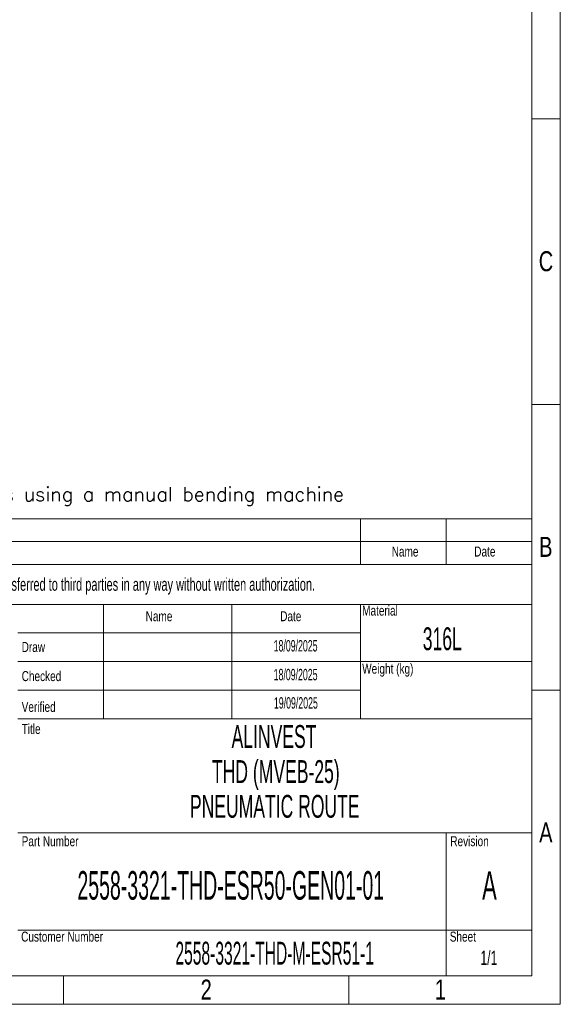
# Model space of a CAD drawing. Header units: millimetres. Extents: x 171540 to 202986, y -130244 to -107782.
# Tile 13 of 14: x 197801 to 202986, y -130244 to -120802. Entities that reach past the tile are written whole.
import ezdxf

# ---------------------------------------------------------------- set-up
doc = ezdxf.new("R2010")
doc.units = ezdxf.units.MM
doc.header["$LTSCALE"] = 0.25
doc.layers.add('SLD-0', color=179, linetype='Continuous')
doc.styles.add('AdskIsoMetric', font='romans.shx')
doc.styles.add('SLDTEXTSTYLE0', font='TXT', dxfattribs={"width": 0.510549})
doc.styles.add('SLDTEXTSTYLE1', font='TXT', dxfattribs={"width": 0.574367})
doc.styles.add('SLDTEXTSTYLE2', font='TXT', dxfattribs={"width": 0.638186})
doc.styles.add('SLDTEXTSTYLE3', font='TXT', dxfattribs={"width": 0.75})

# ---------------------------------------------------------------- blocks, each defined once
blk = doc.blocks.new('cajetin')
at = {"color": 7, "linetype": 'Continuous', "lineweight": 18}
for p, q in [((861, 615), (861, 0)), ((853.5, 607.5), (853.5, 7.5)), ((853.5, 232.5), (861, 232.5)), ((853.5, 157.5), (861, 157.5)), ((853.5, 82.5), (861, 82.5)), ((853.5, 7.5), (7.5, 7.5)), ((730.5, 7.5), (730.5, 0)), ((805.5, 7.5), (805.5, 0)), ((861, 0), (0, 0))]:
    blk.add_line(p, q, dxfattribs=at)
at = {"color": 7, "linetype": 'Continuous', "lineweight": 0, "char_height": 5.25, "attachment_point": 2, "style": 'SLDTEXTSTYLE3'}
for s, insert in [('C', (857.23, 197.74)), ('B', (857.19, 122.74)), ('A', (857.2, 47.74)), ('2', (768.01, 6.49)), ('1', (829.51, 6.49))]:
    blk.add_mtext(s, dxfattribs=dict(at, insert=insert))

msp = doc.modelspace()

# ---------------------------------------------------------------- linework, layer by layer
at = {"color": 7, "linetype": 'Continuous', "lineweight": 18}
for p, q in [((192851.2, -125587.6), (202712.5, -125587.6)), ((201069, -125587.6), (201069, -126025.9)), ((201890.8, -125587.6), (201890.8, -126025.9)), ((202712.5, -125587.6), (202712.5, -129970.4)), ((192851.2, -125806.8), (202712.5, -125806.8)), ((192851.2, -126025.9), (202712.5, -126025.9)), ((192851.2, -126409.4), (202712.5, -126409.4)), ((198603.7, -126409.4), (198603.7, -127505.1)), ((199836.3, -126409.4), (199836.3, -127505.1)), ((201069, -126409.4), (201069, -126683.3)), ((201069, -126683.3), (197781.9, -126683.3)), ((201069, -126683.3), (201069, -126957.3)), ((201069, -126957.3), (197781.9, -126957.3)), ((201069, -126957.3), (201069, -127231.2)), ((201069, -126957.3), (202712.5, -126957.3)), ((201069, -127231.2), (197781.9, -127231.2)), ((201069, -127231.2), (201069, -127505.1)), ((197781.9, -127505.1), (198603.7, -127505.1)), ((198603.7, -127505.1), (199836.3, -127505.1)), ((199836.3, -127505.1), (201069, -127505.1)), ((201069, -127505.1), (202712.5, -127505.1)), ((197781.9, -128600.8), (202712.5, -128600.8)), ((201890.8, -128600.8), (201890.8, -129970.4)), ((197781.9, -129532.2), (202712.5, -129532.2)), ((192851.2, -129970.4), (202712.5, -129970.4))]:
    msp.add_line(p, q, dxfattribs=at)

# ---------------------------------------------------------------- block references
at = {"xscale": 36.5234375, "yscale": 36.5234375, "zscale": 36.5234375}
msp.add_blockref('cajetin', (171539.8, -130244.4), dxfattribs=at)

# ---------------------------------------------------------------- texts
at = {"insert": (192985, -125284.4), "char_height": 135, "attachment_point": 1, "style": 'AdskIsoMetric'}
msp.add_mtext_dynamic_manual_height_columns('**The elbows will be manufactured from bent pipes using a manual bending machine', width=214975.278, gutter_width=675, heights=[0], dxfattribs=at)
at = {"color": 7, "linetype": 'Continuous', "lineweight": 0}
for s, insert, char_height, attachment_point, style in [('Name', (201497.5, -125854.1), 95.87, 2, 'SLDTEXTSTYLE3'), ('Date', (202262.6, -125854.1), 95.87, 2, 'SLDTEXTSTYLE3'), ('Material', (201086, -126420.6), 95.87, 1, 'SLDTEXTSTYLE3'), ('Name', (199009.3, -126474.5), 95.87, 1, 'SLDTEXTSTYLE3'), ('Date', (200299.6, -126474.5), 95.87, 1, 'SLDTEXTSTYLE3'), ('Draw', (197820.2, -126769.7), 95.87, 1, 'SLDTEXTSTYLE3'), ('Weight (kg)', (201086, -126977.9), 95.874, 1, 'SLDTEXTSTYLE3'), ('Checked', (197820.2, -127048.9), 95.87, 1, 'SLDTEXTSTYLE3'), ('Verified', (197820.2, -127344.3), 95.87, 1, 'SLDTEXTSTYLE3'), ('Title', (197820.2, -127555.8), 95.87, 1, 'SLDTEXTSTYLE3'), ('ALINVEST', (200240.5, -127566.4), 219.14, 2, 'SLDTEXTSTYLE1'), ('Part Number', (197820.2, -128632.3), 95.874, 1, 'SLDTEXTSTYLE3'), ('Revision', (201931.5, -128632.3), 95.87, 1, 'SLDTEXTSTYLE3'), ('2558-3321-THD-ESR50-GEN01-01', (199825.7, -128966.9), 273.926, 2, 'SLDTEXTSTYLE0'), ('Customer Number', (197814.9, -129547.3), 95.874, 1, 'SLDTEXTSTYLE3'), ('Sheet', (201926.2, -129547.3), 95.87, 1, 'SLDTEXTSTYLE3'), ('{\\W0.510549;2558-3321-THD-M-ESR51-1}', (200246.9, -129644.4), 219.141, 2, 'SLDTEXTSTYLE0')]:
    msp.add_mtext(s, dxfattribs=dict(at, insert=insert, char_height=char_height, attachment_point=attachment_point, style=style))
at = {"layer": 'SLD-0', "color": 7, "attachment_point": 2}
for s, insert, char_height, style in [('This drawing is property of INSERTEC. Must not be copier or transferred to third parties in any way without written authorization.', (197652.6, -126155.2), 123.2666, 'SLDTEXTSTYLE2'), ('316L', (201854.3, -126629.2), 219.14, 'SLDTEXTSTYLE1'), ('18/09/2025', (200447.6, -126751.2), 109.57, 'SLDTEXTSTYLE1'), ('18/09/2025', (200447.6, -127027.6), 109.57, 'SLDTEXTSTYLE1'), ('19/09/2025', (200450.1, -127299), 109.57, 'SLDTEXTSTYLE1'), ('THD (MVEB-25)', (200257.8, -127902.9), 219.141, 'SLDTEXTSTYLE1'), ('PNEUMATIC ROUTE', (200247.5, -128236), 219.141, 'SLDTEXTSTYLE1'), ('A', (202306.8, -128967.6), 273.9, 'SLDTEXTSTYLE1'), ('1/1', (202301.4, -129729.3), 136.96, 'SLDTEXTSTYLE2')]:
    msp.add_mtext(s, dxfattribs=dict(at, insert=insert, char_height=char_height, style=style))

doc.saveas('drawing.dxf')
